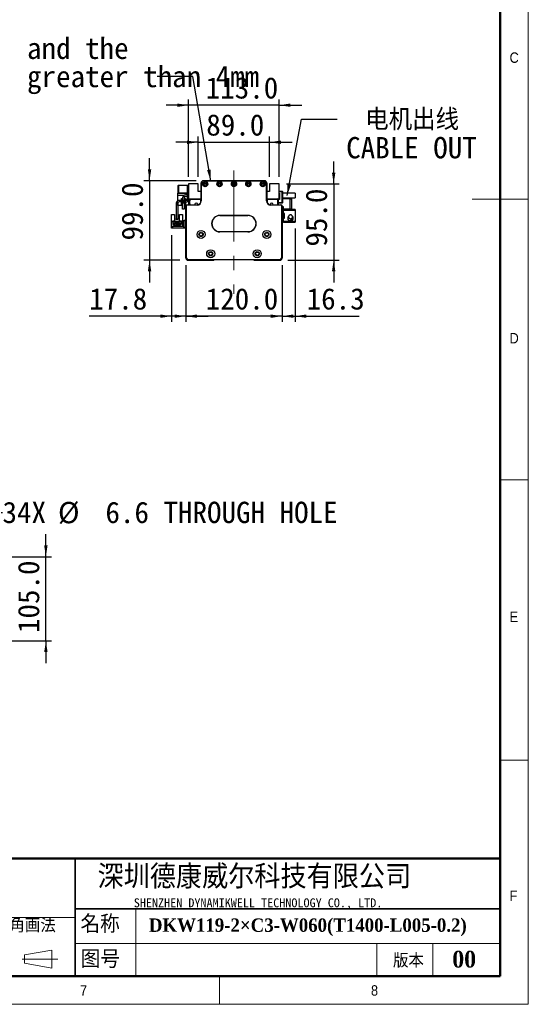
# Model space of a CAD drawing. Header units: millimetres. Extents: x 35 to 2905, y 35 to 2044.
# Tile 6 of 8: x 2271 to 2905, y 35 to 1263. Entities that reach past the tile are written whole.
import ezdxf

# ---------------------------------------------------------------- set-up
doc = ezdxf.new("R2010")
doc.units = ezdxf.units.MM
doc.header["$LTSCALE"] = 7
doc.linetypes.add('CENTERX2', pattern=[20.32, 12.7, -2.54, 2.54, -2.54])
doc.layers.add('DIMNS', color=7, linetype='Continuous')
doc.styles.add('SLDTEXTSTYLE1', font='Gothic.ttf', dxfattribs={"width": 0.913})
doc.styles.add('SLDTEXTSTYLE2', font='timesbd.ttf', dxfattribs={"width": 0.933})
doc.styles.add('SLDTEXTSTYLE4', font='txt', dxfattribs={"bigfont": 'bigfont'})
doc.styles.add('SLDTEXTSTYLE5', font='txt', dxfattribs={"bigfont": 'bigfont'})
doc.styles.add('SLDTEXTSTYLE6', font='txt')
doc.styles.add('SLDTEXTSTYLE8', font='txt')
doc.styles.add('SLDTEXTSTYLE9', font='txt', dxfattribs={"bigfont": 'bigfont'})
doc.dimstyles.new('SLDDIMSTYLE1', dxfattribs={"dimtxt": 26.6, "dimasz": 14, "dimexe": 0, "dimexo": 0.0625, "dimgap": 6.65, "dimtad": 2, "dimdec": 1, "dimrnd": 1e-09, "dimzin": 4, "dimdsep": 46, "dimtxsty": 'SLDTEXTSTYLE8', "dimsah": 1, "dimcen": 0.09, "dimadec": 0, "dimazin": 1, "dimtfac": 1, "dimtdec": 1, "dimtmove": 0, "dimatfit": 0, "dimfxl": 0, "dimfrac": 2, "dimtolj": 1, "dimtzin": 12, "dimarcsym": 0})
doc.dimstyles.new('SLDDIMSTYLE2', dxfattribs={"dimtxt": 0.18, "dimasz": 14, "dimexe": 0, "dimexo": 0.0625, "dimgap": 0, "dimtad": 0, "dimtih": 1, "dimtoh": 1, "dimdec": 0, "dimrnd": 1e-09, "dimzin": 0, "dimdsep": 46, "dimtxsty": 'Standard', "dimsah": 1, "dimcen": 0.09, "dimadec": 0, "dimazin": 0, "dimtfac": 14, "dimtdec": 0, "dimtofl": 0, "dimtmove": 0, "dimatfit": 3, "dimfxl": 0, "dimfrac": 2, "dimtolj": 1, "dimtzin": 0, "dimarcsym": 0})
doc.dimstyles.new('SLDDIMSTYLE3', dxfattribs={"dimtxt": 26.6, "dimasz": 14, "dimexe": 0, "dimexo": 0.0625, "dimgap": 6.65, "dimtad": 2, "dimdec": 1, "dimrnd": 1e-09, "dimzin": 12, "dimdsep": 46, "dimtxsty": 'SLDTEXTSTYLE8', "dimsah": 1, "dimcen": 0.09, "dimadec": 0, "dimazin": 3, "dimtfac": 1, "dimtdec": 1, "dimtmove": 0, "dimatfit": 0, "dimfxl": 0, "dimfrac": 2, "dimtolj": 1, "dimtzin": 12, "dimarcsym": 0})
doc.dimstyles.new('SLDDIMSTYLE6', dxfattribs={"dimtxt": 26.6, "dimasz": 14, "dimexe": 0, "dimexo": 0.0625, "dimgap": 6.65, "dimtad": 0, "dimtih": 1, "dimtoh": 1, "dimdec": 1, "dimrnd": 1e-09, "dimzin": 12, "dimdsep": 46, "dimtxsty": 'SLDTEXTSTYLE8', "dimsah": 1, "dimcen": 0, "dimadec": 0, "dimazin": 3, "dimtfac": 1, "dimtdec": 1, "dimtofl": 0, "dimtmove": 0, "dimatfit": 3, "dimfxl": 0, "dimfrac": 2, "dimtolj": 1, "dimtzin": 12, "dimarcsym": 0})

# ---------------------------------------------------------------- blocks, each defined once
blk = doc.blocks.new('_D_6')
at = {"layer": 'DIMNS'}
for p, q in [((2477.9, 957.1), (2477.9, 886.5)), ((2597.9, 957.1), (2597.9, 886.5)), ((2477.9, 893.5), (2449.9, 893.5)), ((2597.9, 893.5), (2477.9, 893.5)), ((2597.9, 893.5), (2625.9, 893.5))]:
    blk.add_line(p, q, dxfattribs=at)
for points in [[(2477.9, 893.5), (2463.9, 895.6), (2463.9, 891.4)], [(2597.9, 893.5), (2611.9, 891.4), (2611.9, 895.6)]]:
    blk.add_solid(points, dxfattribs=at)
at = {"layer": 'DIMNS', "insert": (2502.7, 928.4), "char_height": 26.6, "attachment_point": 1, "style": 'SLDTEXTSTYLE8'}
blk.add_mtext('120.0', dxfattribs=at)
blk = doc.blocks.new('_D_7')
at = {"layer": 'DIMNS'}
for p, q in [((2460.1, 994.6), (2460.1, 886.5)), ((2477.9, 957.1), (2477.9, 886.5)), ((2460.1, 893.5), (2357.4, 893.5)), ((2477.9, 893.5), (2460.1, 893.5)), ((2477.9, 893.5), (2505.9, 893.5))]:
    blk.add_line(p, q, dxfattribs=at)
for points in [[(2460.1, 893.5), (2446.1, 895.6), (2446.1, 891.4)], [(2477.9, 893.5), (2491.9, 891.4), (2491.9, 895.6)]]:
    blk.add_solid(points, dxfattribs=at)
at = {"layer": 'DIMNS', "insert": (2357.4, 928.4), "char_height": 26.6, "attachment_point": 1, "style": 'SLDTEXTSTYLE8'}
blk.add_mtext('17.8', dxfattribs=at)
blk = doc.blocks.new('_D_8')
at = {"layer": 'DIMNS'}
for p, q in [((2432.7, 1062.5), (2432.7, 1090.5)), ((2491, 1062.5), (2425.7, 1062.5)), ((2432.7, 1062.5), (2432.7, 963.5)), ((2470.5, 963.5), (2425.7, 963.5)), ((2432.7, 963.5), (2432.7, 935.5))]:
    blk.add_line(p, q, dxfattribs=at)
for points in [[(2432.7, 1062.5), (2434.8, 1076.5), (2430.6, 1076.5)], [(2432.7, 963.5), (2430.6, 949.5), (2434.8, 949.5)]]:
    blk.add_solid(points, dxfattribs=at)
at = {"layer": 'DIMNS', "insert": (2397.8, 987.9), "char_height": 26.6, "attachment_point": 1, "rotation": 90, "style": 'SLDTEXTSTYLE8'}
blk.add_mtext('99.0', dxfattribs=at)
blk = doc.blocks.new('_D_9')
at = {"layer": 'DIMNS'}
for p, q in [((2493.4, 1110.5), (2465.4, 1110.5)), ((2493.4, 1067.3), (2493.4, 1117.5)), ((2493.4, 1110.5), (2582.4, 1110.5)), ((2582.4, 1067.3), (2582.4, 1117.5)), ((2582.4, 1110.5), (2610.4, 1110.5))]:
    blk.add_line(p, q, dxfattribs=at)
for points in [[(2493.4, 1110.5), (2479.4, 1112.6), (2479.4, 1108.4)], [(2582.4, 1110.5), (2596.4, 1108.4), (2596.4, 1112.6)]]:
    blk.add_solid(points, dxfattribs=at)
at = {"layer": 'DIMNS', "insert": (2503.4, 1145.4), "char_height": 26.6, "attachment_point": 1, "style": 'SLDTEXTSTYLE8'}
blk.add_mtext('89.0', dxfattribs=at)
blk = doc.blocks.new('_D_10')
at = {"layer": 'DIMNS'}
for p, q in [((2481.4, 1156.7), (2453.4, 1156.7)), ((2481.4, 1067.3), (2481.4, 1163.7)), ((2594.4, 1156.7), (2481.4, 1156.7)), ((2594.4, 1067.3), (2594.4, 1163.7)), ((2594.4, 1156.7), (2622.4, 1156.7))]:
    blk.add_line(p, q, dxfattribs=at)
for points in [[(2481.4, 1156.7), (2467.4, 1158.8), (2467.4, 1154.6)], [(2594.4, 1156.7), (2608.4, 1154.6), (2608.4, 1158.8)]]:
    blk.add_solid(points, dxfattribs=at)
at = {"layer": 'DIMNS', "insert": (2502.7, 1191.6), "char_height": 26.6, "attachment_point": 1, "style": 'SLDTEXTSTYLE8'}
blk.add_mtext('113.0', dxfattribs=at)
blk = doc.blocks.new('_D_11')
at = {"layer": 'DIMNS'}
for p, q in [((2662.3, 1058.5), (2662.3, 1086.5)), ((2603.3, 1058.5), (2669.3, 1058.5)), ((2662.3, 1058.5), (2662.3, 963.5)), ((2605.3, 963.5), (2669.3, 963.5)), ((2662.3, 963.5), (2662.3, 935.5))]:
    blk.add_line(p, q, dxfattribs=at)
for points in [[(2662.3, 1058.5), (2664.4, 1072.5), (2660.2, 1072.5)], [(2662.3, 963.5), (2660.2, 949.5), (2664.4, 949.5)]]:
    blk.add_solid(points, dxfattribs=at)
at = {"layer": 'DIMNS', "insert": (2627.4, 980.3), "char_height": 26.6, "attachment_point": 1, "rotation": 90, "style": 'SLDTEXTSTYLE8'}
blk.add_mtext('95.0', dxfattribs=at)
blk = doc.blocks.new('_D_12')
at = {"layer": 'DIMNS'}
for p, q in [((2614.2, 1002.9), (2614.2, 886.5)), ((2597.9, 957.1), (2597.9, 886.5)), ((2597.9, 893.5), (2569.9, 893.5)), ((2597.9, 893.5), (2614.2, 893.5)), ((2614.2, 893.5), (2694.2, 893.5))]:
    blk.add_line(p, q, dxfattribs=at)
for points in [[(2597.9, 893.5), (2583.9, 895.6), (2583.9, 891.4)], [(2614.2, 893.5), (2628.2, 891.4), (2628.2, 895.6)]]:
    blk.add_solid(points, dxfattribs=at)
at = {"layer": 'DIMNS', "insert": (2628.6, 928.4), "char_height": 26.6, "attachment_point": 1, "style": 'SLDTEXTSTYLE8'}
blk.add_mtext('16.3', dxfattribs=at)
blk = doc.blocks.new('SW_NOTE_4')
at = {"layer": 'DIMNS', "color": 0, "char_height": 26.6, "attachment_point": 2}
for s, insert, style in [('电机出线', (93.6, 12.9), 'SLDTEXTSTYLE9'), ('CABLE OUT', (92.8, -22.2), 'SLDTEXTSTYLE8')]:
    blk.add_mtext(s, dxfattribs=dict(at, insert=insert, style=style))
blk = doc.blocks.new('SW_NOTE_5')
at = {"layer": 'DIMNS', "color": 0, "char_height": 26.6, "attachment_point": 1, "style": 'SLDTEXTSTYLE8'}
for s, insert in [('The distance between the load plate and the ', (-813.7, 48.5)), ('steel belt protection belt shall be greater than 4mm', (-813.7, 13.3))]:
    blk.add_mtext(s, dxfattribs=dict(at, insert=insert))
blk = doc.blocks.new('_D_14')
at = {"layer": 'DIMNS'}
for p, q in [((2303.4, 593.4), (2303.4, 621.4)), ((2198.1, 593.4), (2310.4, 593.4)), ((2303.4, 488.4), (2303.4, 593.4)), ((2198.1, 488.4), (2310.4, 488.4)), ((2303.4, 488.4), (2303.4, 460.4))]:
    blk.add_line(p, q, dxfattribs=at)
for points in [[(2303.4, 593.4), (2305.5, 607.4), (2301.3, 607.4)], [(2303.4, 488.4), (2301.3, 474.4), (2305.5, 474.4)]]:
    blk.add_solid(points, dxfattribs=at)
at = {"layer": 'DIMNS', "insert": (2268.5, 498.2), "char_height": 26.6, "attachment_point": 1, "rotation": 90, "style": 'SLDTEXTSTYLE8'}
blk.add_mtext('105.0', dxfattribs=at)
blk = doc.blocks.new('_D_17')
at = {"layer": 'DIMNS'}
for p, q in [((2185.2, 596.1), (2221.3, 648.6)), ((2221.3, 648.6), (2249.3, 648.6))]:
    blk.add_line(p, q, dxfattribs=at)
blk.add_solid([(2185.2, 596.1), (2194.9, 606.4), (2191.4, 608.8)], dxfattribs=at)
at = {"layer": 'DIMNS', "char_height": 26.6, "attachment_point": 1, "style": 'SLDTEXTSTYLE8'}
for s, insert in [('34X ', (2249.3, 662)), ('%%c', (2318.5, 661.8)), (' 6.6 THROUGH HOLE', (2359.6, 662))]:
    blk.add_mtext(s, dxfattribs=dict(at, insert=insert))

msp = doc.modelspace()

# ---------------------------------------------------------------- linework, layer by layer
at = {"color": 7, "linetype": 'Continuous', "lineweight": 18}
for p, q in [((2905, 35), (2905, 2044)), ((2870, 2009), (2870, 70)), ((2905, 1039.5), (2835, 1039.5)), ((2870, 689.5), (2905, 689.5)), ((2870, 339.5), (2905, 339.5)), ((2415.65, 154), (2415.65, 70)), ((1926.29, 143.5), (2339.76, 143.5)), ((2339.76, 110.88), (2870, 110.88)), ((2716, 110.88), (2716, 70)), ((2786, 110.88), (2786, 70)), ((2276.67, 96.73), (2310.66, 102.61)), ((2310.66, 102.61), (2310.66, 80.22)), ((2273.64, 91.48), (2318.36, 91.48)), ((2276.67, 86.23), (2276.67, 96.73)), ((2276.67, 86.23), (2310.66, 80.22)), ((70, 70), (2870, 70)), ((861, 70), (2870, 70)), ((2520, 70), (2520, 35)), ((35, 35), (2905, 35))]:
    msp.add_line(p, q, dxfattribs=at)
at = {"color": 7, "linetype": 'Continuous', "lineweight": 50}
for p, q in [((2870, 2009), (2870, 70)), ((2870, 217), (1281, 217)), ((70, 70), (2870, 70))]:
    msp.add_line(p, q, dxfattribs=at)
at = {"color": 7, "linetype": 'Continuous', "lineweight": 25}
for p, q in [((2468.74, 1056.96), (2468.44, 1056.66)), ((2468.74, 1056.66), (2468.44, 1056.53)), ((2468.44, 1056.53), (2468.44, 1056.66)), ((2468.44, 1047.38), (2468.44, 1056.53)), ((2468.74, 1056.96), (2468.74, 1056.66)), ((2468.74, 1056.96), (2479.44, 1056.96)), ((2479.44, 1056.66), (2468.74, 1056.66)), ((2468.74, 1056.66), (2468.74, 1047.26)), ((2479.44, 1056.96), (2481.44, 1056.96)), ((2479.44, 1055.96), (2479.44, 1056.96)), ((2481.44, 1058.46), (2481.44, 1039.96)), ((2493.44, 1058.46), (2481.44, 1058.46)), ((2493.44, 1048.96), (2493.44, 1058.46)), ((2496.94, 1059.46), (2496.94, 1059.66)), ((2496.94, 1059.66), (2496.95, 1059.66)), ((2496.94, 1037.46), (2496.94, 1059.46)), ((2496.94, 1059.46), (2497.24, 1059.46)), ((2497.24, 1059.46), (2497.24, 1037.46)), ((2499.94, 1062.46), (2499.94, 1062.16)), ((2499.94, 1062.46), (2575.94, 1062.46)), ((2575.94, 1062.16), (2499.94, 1062.16)), ((2575.94, 1062.46), (2575.94, 1062.16)), ((2578.94, 1059.46), (2578.64, 1059.46)), ((2578.64, 1037.46), (2578.64, 1059.46)), ((2578.93, 1059.66), (2578.94, 1059.66)), ((2578.94, 1059.66), (2578.94, 1059.46)), ((2578.94, 1059.46), (2578.94, 1037.46)), ((2582.44, 1058.46), (2582.44, 1048.96)), ((2594.44, 1058.46), (2582.44, 1058.46)), ((2594.44, 1039.96), (2594.44, 1058.46)), ((2468.14, 1044.36), (2468.14, 1046.96)), ((2468.14, 1046.96), (2479.44, 1046.96)), ((2468.14, 1044.36), (2475.8, 1044.36)), ((2468.14, 1037.71), (2468.14, 1044.36)), ((2468.44, 1047.26), (2468.44, 1047.38)), ((2468.74, 1047.26), (2468.44, 1047.38)), ((2468.44, 1047.26), (2468.74, 1046.96)), ((2468.74, 1047.26), (2468.74, 1046.96)), ((2468.74, 1047.26), (2479.44, 1047.26)), ((2479.44, 1055.96), (2479.44, 1047.46)), ((2481.44, 1055.96), (2479.44, 1055.96)), ((2479.44, 1047.46), (2481.44, 1047.46)), ((2479.44, 1046.46), (2479.44, 1047.46)), ((2479.44, 1046.46), (2479.44, 1039.46)), ((2481.44, 1046.46), (2479.44, 1046.46)), ((2496.94, 1048.96), (2493.44, 1048.96)), ((2582.44, 1048.96), (2578.94, 1048.96)), ((2594.44, 1049.46), (2598.14, 1049.46)), ((2598.14, 1048.46), (2594.44, 1048.46)), ((2594.44, 1046.96), (2594.94, 1046.96)), ((2594.94, 1046.96), (2594.94, 1038.96)), ((2598.14, 1048.46), (2598.14, 1049.46)), ((2598.14, 1049.46), (2598.44, 1049.16)), ((2598.14, 1049.46), (2598.14, 1049.46)), ((2598.14, 1049.45), (2598.14, 1049.46)), ((2598.14, 1049.46), (2598.44, 1049.16)), ((2598.14, 1035.46), (2598.14, 1048.46)), ((2598.44, 1048.33), (2598.14, 1048.46)), ((2598.44, 1049.16), (2598.44, 1048.33)), ((2598.44, 1049.16), (2598.44, 1048.33)), ((2598.44, 1048.33), (2598.44, 1048.34)), ((2598.44, 1048.33), (2598.44, 1035.58)), ((2598.44, 1048.33), (2598.44, 1046.96)), ((2614.44, 1046.96), (2598.44, 1046.96)), ((2614.44, 1046.96), (2614.44, 1040.96)), ((2465.94, 1034.46), (2465.94, 1014.96)), ((2467.94, 1034.46), (2467.94, 1014.96)), ((2468.14, 1031.46), (2468.14, 1035.21)), ((2477.94, 1037.96), (2469.44, 1037.96)), ((2477.94, 1035.96), (2469.44, 1035.96)), ((2472.44, 1037.96), (2472.44, 1040.46)), ((2472.44, 1040.46), (2473.94, 1040.46)), ((2472.44, 1031.46), (2472.44, 1035.96)), ((2473.94, 1040.98), (2473.94, 1037.96)), ((2473.94, 1035.96), (2473.94, 1034.96)), ((2473.94, 1034.96), (2475.94, 1034.96)), ((2473.94, 1026.96), (2473.94, 1034.96)), ((2475.94, 1040.96), (2475.94, 1037.96)), ((2475.94, 1040.46), (2477.44, 1040.46)), ((2475.94, 1035.96), (2475.94, 1034.96)), ((2475.94, 1034.96), (2475.94, 1026.96)), ((2477.44, 1040.46), (2477.44, 1037.96)), ((2477.44, 1035.96), (2477.44, 1031.46)), ((2479.44, 1032.16), (2479.44, 1032.46)), ((2479.44, 1032.46), (2491.94, 1032.46)), ((2491.94, 1032.16), (2479.44, 1032.16)), ((2481.44, 1039.96), (2496.94, 1039.96)), ((2481.44, 1039.96), (2481.44, 1039.46)), ((2481.74, 1032.46), (2481.74, 1039.96)), ((2482.43, 1038.96), (2483.43, 1039.96)), ((2482.43, 1038.96), (2482.43, 1033.96)), ((2482.43, 1033.96), (2482.43, 1032.46)), ((2482.73, 1033.66), (2482.43, 1033.96)), ((2482.73, 1033.66), (2482.73, 1032.46)), ((2483.03, 1037.91), (2483.98, 1038.86)), ((2483.03, 1032.46), (2483.03, 1037.91)), ((2496.18, 1038.86), (2483.98, 1038.86)), ((2491.94, 1032.16), (2491.94, 1032.46)), ((2494.36, 1039.96), (2494.57, 1039.75)), ((2496.94, 1039.46), (2495.27, 1039.46)), ((2496.18, 1038.86), (2496.18, 1034.82)), ((2496.94, 1038.86), (2496.18, 1038.86)), ((2497.24, 1037.46), (2496.94, 1037.46)), ((2578.94, 1037.46), (2578.64, 1037.46)), ((2578.94, 1039.96), (2594.44, 1039.96)), ((2580.61, 1039.46), (2578.94, 1039.46)), ((2579.69, 1038.86), (2578.94, 1038.86)), ((2579.69, 1034.82), (2579.69, 1038.86)), ((2591.89, 1038.86), (2579.69, 1038.86)), ((2581.52, 1039.96), (2581.31, 1039.75)), ((2581.31, 1039.75), (2581.52, 1039.96)), ((2583.94, 1032.46), (2596.44, 1032.46)), ((2583.94, 1032.46), (2583.94, 1032.16)), ((2596.44, 1032.16), (2583.94, 1032.16)), ((2591.89, 1038.86), (2592.84, 1037.91)), ((2593.44, 1038.96), (2592.44, 1039.96)), ((2592.84, 1032.46), (2592.84, 1037.91)), ((2593.44, 1032.46), (2593.44, 1038.96)), ((2594.94, 1038.96), (2593.44, 1038.96)), ((2593.44, 1035.46), (2598.14, 1035.46)), ((2598.14, 1034.46), (2593.44, 1034.46)), ((2594.44, 1040.96), (2594.94, 1040.96)), ((2594.94, 1039.96), (2594.44, 1039.96)), ((2596.44, 1032.46), (2596.44, 1032.16)), ((2598.44, 1035.58), (2598.14, 1035.46)), ((2598.14, 1034.46), (2598.14, 1035.46)), ((2598.44, 1034.76), (2598.14, 1034.46)), ((2598.44, 1040.96), (2614.44, 1040.96)), ((2598.44, 1040.96), (2598.44, 1039.96)), ((2607.84, 1039.96), (2598.44, 1039.96)), ((2598.44, 1035.58), (2598.44, 1034.76)), ((2607.84, 1026.96), (2607.84, 1039.96)), ((2607.84, 1039.96), (2609.84, 1039.96)), ((2609.84, 1039.96), (2609.84, 1026.96)), ((2460.24, 1020.36), (2463.94, 1020.36)), ((2460.24, 1011.46), (2460.24, 1020.36)), ((2463.94, 1020.36), (2463.94, 1011.96)), ((2472.44, 1031.46), (2468.14, 1031.46)), ((2469.94, 1011.96), (2469.94, 1020.36)), ((2469.94, 1020.36), (2473.64, 1020.36)), ((2473.64, 1020.36), (2473.64, 1011.46)), ((2475.94, 1026.96), (2473.94, 1026.96)), ((2478.02, 1031.46), (2477.44, 1031.46)), ((2477.94, 965.96), (2477.94, 1030.96)), ((2478.24, 1030.96), (2477.94, 1030.96)), ((2478.24, 1030.96), (2478.24, 966.08)), ((2597.64, 966.08), (2597.64, 1030.96)), ((2597.94, 1030.96), (2597.64, 1030.96)), ((2597.94, 1030.96), (2597.94, 965.96)), ((2599.84, 1029.96), (2597.94, 1029.96)), ((2599.84, 1026.96), (2599.84, 1029.96)), ((2599.84, 1026.96), (2599.84, 1025.76)), ((2607.84, 1026.96), (2599.84, 1026.96)), ((2599.84, 1021.76), (2599.84, 1025.76)), ((2599.84, 1025.76), (2614.24, 1025.76)), ((2600.84, 1021.76), (2599.84, 1021.76)), ((2599.84, 1021.76), (2599.84, 1021.26)), ((2599.84, 1021.26), (2599.84, 1016.26)), ((2600.84, 1021.26), (2599.84, 1021.26)), ((2600.84, 1015.76), (2600.84, 1021.76)), ((2605.84, 1026.96), (2605.84, 1026.76)), ((2614.24, 1026.76), (2605.84, 1026.76)), ((2609.84, 1026.96), (2607.84, 1026.96)), ((2614.24, 1026.76), (2614.24, 1025.76)), ((2614.24, 1025.76), (2614.24, 1011.76)), ((2460.24, 1005.46), (2460.24, 1011.46)), ((2461.04, 1011.46), (2460.24, 1011.46)), ((2461.04, 1011.46), (2461.54, 1011.96)), ((2464.14, 1011.96), (2461.54, 1011.96)), ((2461.94, 1011.41), (2464.14, 1011.41)), ((2461.94, 1007.96), (2461.94, 1011.41)), ((2462.74, 1007.96), (2461.94, 1007.96)), ((2462.74, 1009.61), (2471.14, 1009.61)), ((2462.74, 1007.96), (2462.74, 1009.61)), ((2462.74, 1006.91), (2462.74, 1007.96)), ((2463.69, 1008.56), (2463.69, 1008.06)), ((2464.19, 1008.56), (2463.69, 1008.56)), ((2463.69, 1008.06), (2464.19, 1008.06)), ((2464.14, 1011.41), (2464.14, 1011.96)), ((2464.14, 1011.96), (2469.74, 1011.96)), ((2464.49, 1011.41), (2464.14, 1011.41)), ((2464.19, 1008.06), (2464.19, 1008.56)), ((2464.49, 1010.31), (2464.49, 1011.41)), ((2469.39, 1010.31), (2464.49, 1010.31)), ((2466.19, 1008.56), (2465.69, 1008.56)), ((2465.69, 1008.56), (2465.69, 1008.06)), ((2465.69, 1008.06), (2466.19, 1008.06)), ((2465.94, 1014.96), (2467.94, 1014.96)), ((2465.94, 1013.96), (2465.94, 1014.96)), ((2467.94, 1013.96), (2465.94, 1013.96)), ((2466.14, 1010.31), (2466.14, 1010.91)), ((2466.14, 1010.91), (2467.74, 1010.91)), ((2466.19, 1008.06), (2466.19, 1008.56)), ((2467.69, 1008.56), (2467.69, 1008.06)), ((2468.19, 1008.56), (2467.69, 1008.56)), ((2467.69, 1008.06), (2468.19, 1008.06)), ((2467.74, 1010.31), (2467.74, 1010.91)), ((2467.94, 1014.96), (2467.94, 1013.96)), ((2468.19, 1008.06), (2468.19, 1008.56)), ((2469.74, 1011.41), (2469.39, 1011.41)), ((2469.39, 1011.41), (2469.39, 1010.31)), ((2469.69, 1008.56), (2469.69, 1008.06)), ((2470.19, 1008.56), (2469.69, 1008.56)), ((2469.69, 1008.06), (2470.19, 1008.06)), ((2469.74, 1011.96), (2469.74, 1011.41)), ((2472.34, 1011.96), (2469.74, 1011.96)), ((2469.74, 1011.41), (2471.94, 1011.41)), ((2470.19, 1008.06), (2470.19, 1008.56)), ((2471.14, 1009.61), (2471.14, 1007.96)), ((2471.14, 1007.96), (2471.14, 1006.91)), ((2471.94, 1007.96), (2471.14, 1007.96)), ((2471.94, 1011.41), (2471.94, 1007.96)), ((2472.34, 1011.96), (2472.84, 1011.46)), ((2473.64, 1011.46), (2472.84, 1011.46)), ((2473.64, 1011.46), (2473.64, 1005.46)), ((2475.94, 1012.46), (2475.94, 1013.46)), ((2475.94, 1013.46), (2477.94, 1013.46)), ((2477.94, 1012.46), (2475.94, 1012.46)), ((2475.94, 1004.46), (2475.94, 1012.46)), ((2520.44, 1019.26), (2555.44, 1019.26)), ((2520.44, 1019.26), (2520.44, 1018.96)), ((2555.44, 1018.96), (2520.44, 1018.96)), ((2545.44, 1018.96), (2545.44, 1018.91)), ((2555.44, 1019.26), (2555.44, 1018.96)), ((2599.84, 1015.76), (2599.84, 1016.26)), ((2599.84, 1016.26), (2600.84, 1016.26)), ((2599.84, 1011.76), (2599.84, 1015.76)), ((2599.84, 1015.76), (2600.84, 1015.76)), ((2599.84, 1011.76), (2599.84, 1010.56)), ((2614.24, 1011.76), (2599.84, 1011.76)), ((2605.84, 1010.56), (2599.84, 1010.56)), ((2605.29, 1016.56), (2605.19, 1015.76)), ((2605.52, 1017.19), (2605.39, 1016.88)), ((2605.4, 1017.34), (2605.43, 1017.35)), ((2605.43, 1014.17), (2605.4, 1014.18)), ((2605.43, 1017.35), (2605.82, 1017.92)), ((2605.59, 1017.27), (2605.43, 1017.35)), ((2605.56, 1017.18), (2605.43, 1017.24)), ((2605.84, 1010.76), (2614.24, 1010.76)), ((2605.84, 1010.76), (2605.84, 1010.56)), ((2610.73, 1016.31), (2610.76, 1016.33)), ((2614.24, 1011.76), (2614.24, 1010.76)), ((2460.14, 1003.46), (2460.14, 1005.46)), ((2460.14, 1005.46), (2461.14, 1005.46)), ((2461.14, 1003.46), (2460.14, 1003.46)), ((2461.14, 1005.46), (2461.14, 1003.46)), ((2474.94, 1005.46), (2461.14, 1005.46)), ((2474.94, 1003.46), (2461.14, 1003.46)), ((2463.94, 1006.91), (2462.74, 1006.91)), ((2463.94, 1006.11), (2463.94, 1006.91)), ((2469.94, 1006.91), (2463.94, 1006.91)), ((2469.94, 1006.11), (2463.94, 1006.11)), ((2469.94, 1006.91), (2469.94, 1006.11)), ((2471.14, 1006.91), (2469.94, 1006.91)), ((2474.94, 1005.46), (2474.94, 1003.46)), ((2475.94, 1003.46), (2475.94, 1004.46)), ((2475.94, 1004.46), (2477.94, 1004.46)), ((2477.94, 1003.46), (2475.94, 1003.46)), ((2520.44, 998.96), (2555.44, 998.96)), ((2520.44, 998.96), (2520.44, 998.66)), ((2555.44, 998.66), (2520.44, 998.66)), ((2555.44, 998.96), (2555.44, 998.66)), ((2478.24, 966.08), (2477.94, 965.96)), ((2479.94, 963.96), (2477.94, 965.96)), ((2478.24, 966.08), (2480.06, 964.26)), ((2478.44, 965.46), (2478.44, 964.46)), ((2478.44, 964.46), (2479.44, 963.46)), ((2479.44, 963.46), (2512.94, 963.46)), ((2480.06, 964.26), (2479.94, 963.96)), ((2595.94, 963.96), (2479.94, 963.96)), ((2480.06, 964.26), (2595.81, 964.26)), ((2512.94, 963.46), (2513.44, 963.96)), ((2562.44, 963.96), (2562.94, 963.46)), ((2562.94, 963.46), (2596.44, 963.46)), ((2595.81, 964.26), (2597.64, 966.08)), ((2595.81, 964.26), (2595.94, 963.96)), ((2597.94, 965.96), (2595.94, 963.96)), ((2596.44, 963.46), (2597.44, 964.46)), ((2597.44, 964.46), (2597.44, 965.46)), ((2597.64, 966.08), (2597.94, 965.96))]:
    msp.add_line(p, q, dxfattribs=at)
at = {"color": 7, "linetype": 'Continuous', "lineweight": 35}
for p, q in [((2339.76, 217), (2339.76, 70)), ((2339.76, 154), (2870, 154))]:
    msp.add_line(p, q, dxfattribs=at)
at = {"color": 7, "linetype": 'Continuous', "lineweight": 25, "flags": 128}
for points in [[(2530.79, 1018.96), (2530.44, 1018.91), (2530.09, 1018.96)], [(2545.79, 1018.96), (2545.44, 1018.91), (2545.09, 1018.96)], [(2474.94, 1003.46), (2475.52, 1003.52), (2475.94, 1003.63)]]:
    msp.add_lwpolyline(points, dxfattribs=at)
at = {"color": 7, "linetype": 'Continuous', "lineweight": 25}
for centre, radius in [((2501.94, 1058.21), 3.25), ((2501.94, 1058.21), 3), ((2501.94, 1058.21), 1.6), ((2501.94, 1058.21), 1.25), ((2519.94, 1058.21), 3.25), ((2519.94, 1058.21), 3), ((2519.94, 1058.21), 1.6), ((2519.94, 1058.21), 1.25), ((2537.94, 1058.21), 3.25), ((2537.94, 1058.21), 3), ((2537.94, 1058.21), 1.6), ((2537.94, 1058.21), 1.25), ((2555.94, 1058.21), 3.25), ((2555.94, 1058.21), 3), ((2555.94, 1058.21), 1.6), ((2555.94, 1058.21), 1.25), ((2573.94, 1058.21), 3.25), ((2573.94, 1058.21), 3), ((2573.94, 1058.21), 1.6), ((2573.94, 1058.21), 1.25), ((2496.94, 995.45), 5.02), ((2496.94, 995.45), 5), ((2496.94, 995.45), 2.65), ((2496.94, 995.45), 2.1), ((2578.94, 995.45), 5.03), ((2578.94, 995.45), 5), ((2578.94, 995.45), 2.65), ((2578.94, 995.45), 2.1), ((2508.94, 971.42), 5.03), ((2508.94, 971.42), 5), ((2508.94, 971.42), 2.65), ((2508.94, 971.42), 2.1), ((2566.94, 971.42), 5.03), ((2566.94, 971.42), 5), ((2566.94, 971.42), 2.65), ((2566.94, 971.42), 2.1)]:
    msp.add_circle(centre, radius, dxfattribs=at)
for centre, radius, start, end in [((2499.94, 1059.46), 3, 90, 180), ((2499.94, 1059.46), 2.7, 90, 180), ((2575.94, 1059.46), 3, 0, 90), ((2575.94, 1059.46), 2.7, 0, 90), ((2477.94, 1040.98), 4, 94.78019, 180), ((2477.44, 1046.96), 2, 274.78019, 0), ((2469.44, 1034.46), 3.5, 90, 180), ((2469.44, 1034.46), 1.5, 90, 180), ((2477.94, 1040.96), 2, 94.78019, 180), ((2477.44, 1046.94), 4, 274.78019, 300), ((2477.94, 1039.46), 1.5, 270, 0), ((2477.94, 1039.46), 3.5, 270, 0), ((2479.44, 1030.96), 1.5, 90, 180), ((2479.44, 1030.96), 1.2, 90, 180), ((2490.93, 1032.46), 2, 90, 180), ((2490.93, 1032.46), 2, 2.85229, 90), ((2491.94, 1037.46), 5.3, 270, 0), ((2491.94, 1037.46), 5, 270, 0), ((2495.27, 1040.46), 1, 224.99989, 270), ((2583.94, 1037.46), 5.3, 180, 270), ((2583.94, 1037.46), 5, 180, 270), ((2580.61, 1040.46), 1, 270, 315.00006), ((2580.61, 1040.46), 1, 270, 315.00006), ((2584.94, 1032.46), 2, 90, 177.1477), ((2584.94, 1032.46), 2, 0.00002, 90), ((2584.94, 1032.46), 2, 0.00002, 90), ((2596.44, 1030.96), 1.5, 0, 90), ((2596.44, 1030.96), 1.2, 0, 90), ((2520.44, 1008.96), 10.3, 90, 270), ((2520.44, 1008.96), 10, 90, 270), ((2555.44, 1008.96), 10.3, 270, 90), ((2555.44, 1008.96), 10, 270, 90), ((2608.44, 1015.76), 3.4, 207.88541, 44.31348), ((2608.44, 1015.76), 3.45, 237.57421, 0), ((2608.44, 1015.76), 2.5, 274.06825, 11.05475), ((2608.44, 1015.76), 2.6, 277.27427, 19.70725), ((2608.44, 1015.76), 3.45, 0, 47.89891), ((2474.94, 1006.46), 1, 270, 0)]:
    msp.add_arc(centre, radius, start, end, dxfattribs=at)
for points, knots in [([(2609.83, 1019.52), (2610.08, 1019.29), (2610.58, 1018.83), (2610.98, 1017.91), (2611.02, 1017), (2610.74, 1016.2), (2610.23, 1015.59), (2609.54, 1015.18), (2608.73, 1015.01), (2607.89, 1015.12), (2607.11, 1015.49), (2606.49, 1016.09), (2606.1, 1016.85), (2606.01, 1017.7), (2606.12, 1018.45), (2606.46, 1019.05), (2606.99, 1019.47), (2607.73, 1019.71), (2608.47, 1019.79), (2609.02, 1019.82), (2609.28, 1019.8), (2609.36, 1019.81), (2609.38, 1019.8), (2609.46, 1019.76), (2609.61, 1019.68), (2609.75, 1019.58), (2609.83, 1019.52)], [0, 0, 0, 0, 0.06481801, 0.12977906, 0.18973171, 0.24261882, 0.29441407, 0.34624423, 0.39872452, 0.45220026, 0.50660202, 0.56145302, 0.61605177, 0.66977239, 0.72706979, 0.76537731, 0.80369128, 0.85891018, 0.91422922, 0.94955521, 0.96400215, 0.96485124, 0.9657593, 0.96871063, 0.98052821, 1, 1, 1, 1]), ([(2606.27, 1018.69), (2606.08, 1018.33), (2605.75, 1017.67), (2605.29, 1016.61), (2605.07, 1015.79), (2605.01, 1015.12), (2605.12, 1014.56), (2605.34, 1013.96), (2605.8, 1013.36), (2606.48, 1012.92), (2607.2, 1012.68), (2607.97, 1012.68), (2608.68, 1012.91), (2608.86, 1013.04), (2608.81, 1013.07), (2608.79, 1013.09)], [0, 0, 0, 0, 0.1800958, 0.3300053, 0.4496463, 0.5397483, 0.5746215, 0.6053229, 0.6784013, 0.721406, 0.7619849, 0.8291602, 0.8886693, 0.960603, 1, 1, 1, 1]), ([(2610.66, 1014.62), (2610.77, 1014.86), (2610.96, 1015.33), (2611, 1015.85), (2610.92, 1016.16), (2610.89, 1016.26)], [0, 0, 0, 0, 0.4316615, 0.8185585, 1, 1, 1, 1])]:
    msp.add_open_spline(points, degree=3, knots=knots, dxfattribs=at)
at = {"layer": 'DIMNS', "linetype": 'CENTERX2', "lineweight": 18}
msp.add_line((2537.94, 1075.41), (2537.94, 921.51), dxfattribs=at)

# ---------------------------------------------------------------- block references
at = {"layer": 'DIMNS'}
for name, p in [('SW_NOTE_5', (2442.15, 1192.51)), ('SW_NOTE_4', (2666.51, 1139.18))]:
    msp.add_blockref(name, p, dxfattribs=at)

# ---------------------------------------------------------------- texts
at = {"color": 7, "linetype": 'Continuous', "lineweight": 0}
for s, insert, char_height, attachment_point, style in [('C', (2881.67, 1222.52), 12.96, 1, 'SLDTEXTSTYLE1'), ('D', (2881.67, 872.52), 12.96, 1, 'SLDTEXTSTYLE1'), ('E', (2881.67, 524.92), 12.96, 1, 'SLDTEXTSTYLE1'), ('深圳德康威尔科技有限公司', (2367.78, 209.07), 29.6333, 1, 'SLDTEXTSTYLE5'), ('F', (2881.67, 176.95), 12.96, 1, 'SLDTEXTSTYLE1'), ('SHENZHEN DYNAMIKWELL TECHNOLOGY CO., LTD.', (2413.02, 167.18), 11.1125, 1, 'SLDTEXTSTYLE6'), ('名称', (2346.56, 146.34), 22.225, 1, 'SLDTEXTSTYLE4'), ('DKW119-2×C3-W060(T1400-L005-0.2)', (2431.84, 142.09), 16.6687, 1, 'SLDTEXTSTYLE2'), ('图号', (2346.86, 102.52), 22.225, 1, 'SLDTEXTSTYLE4'), ('版本', (2736.3, 98.31), 17.5, 1, 'SLDTEXTSTYLE4'), ('00', (2825.06, 101.8), 21, 2, 'SLDTEXTSTYLE2'), ('7', (2346.02, 58.78), 12.96, 1, 'SLDTEXTSTYLE1'), ('8', (2708.84, 58.78), 12.96, 1, 'SLDTEXTSTYLE1')]:
    msp.add_mtext(s, dxfattribs=dict(at, insert=insert, char_height=char_height, attachment_point=attachment_point, style=style))
at = {"layer": 'DIMNS', "color": 7, "insert": (2219.42, 142.13), "char_height": 17.5, "attachment_point": 1, "style": 'SLDTEXTSTYLE4'}
msp.add_mtext('第三角画法', dxfattribs=at)

# ---------------------------------------------------------------- dimensions: what is measured, and where the dimension line sits
at = {"layer": 'DIMNS'}
for base, p1, p2, dimstyle, picture, middle in [((2481.44, 1156.71), (2594.44, 1058.46), (2481.44, 1058.46), 'SLDDIMSTYLE1', '_D_10', (2545.07, 1156.71)), ((2582.44, 1110.46), (2493.44, 1058.46), (2582.44, 1058.46), 'SLDDIMSTYLE1', '_D_9', (2536.15, 1110.46)), ((2614.24, 893.46), (2597.94, 965.96), (2614.24, 1011.76), 'SLDDIMSTYLE3', '_D_12', (2661.38, 893.46)), ((2460.14, 893.46), (2477.94, 965.96), (2460.14, 1003.46), 'SLDDIMSTYLE3', '_D_7', (2390.16, 893.46)), ((2477.94, 893.46), (2597.94, 965.96), (2477.94, 965.96), 'SLDDIMSTYLE1', '_D_6', (2545.07, 893.46))]:
    dim = msp.add_linear_dim(base=base, p1=p1, p2=p2, dimstyle=dimstyle, dxfattribs=at)
    dim.commit()
    dim.dimension.update_dxf_attribs({"geometry": picture, "text_midpoint": middle, "dimtype": 160})
for base, p1, p2, picture, middle in [((2432.73, 963.46), (2499.94, 1062.46), (2479.44, 963.46), '_D_8', (2432.73, 1020.62)), ((2662.26, 963.46), (2594.44, 1058.46), (2596.44, 963.46), '_D_11', (2662.26, 1013.08)), ((2303.36, 593.36), (2189.2, 488.36), (2189.2, 593.36), '_D_14', (2303.36, 540.57))]:
    dim = msp.add_linear_dim(base=base, p1=p1, p2=p2, angle=90, dimstyle='SLDDIMSTYLE1', dxfattribs=at)
    dim.commit()
    dim.dimension.update_dxf_attribs({"geometry": picture, "text_midpoint": middle, "dimtype": 160})
dim = msp.add_diameter_dim_2p(p1=(2181.49, 590.64), p2=(2185.22, 596.08), text='34X <> THROUGH HOLE\\P', dimstyle='SLDDIMSTYLE6', dxfattribs=at)
dim.commit()
dim.dimension.update_dxf_attribs({"geometry": '_D_17', "text_midpoint": (2468.79, 648.63), "dimtype": 163})

# ---------------------------------------------------------------- leaders
for points in [[(2509.06, 1062.16), (2486.6, 1192.51), (2442.15, 1192.51)], [(2604.21, 1043.9), (2622.06, 1139.18), (2666.51, 1139.18)]]:
    msp.add_leader(points, dimstyle='SLDDIMSTYLE2', dxfattribs=at)

doc.saveas('drawing.dxf')
